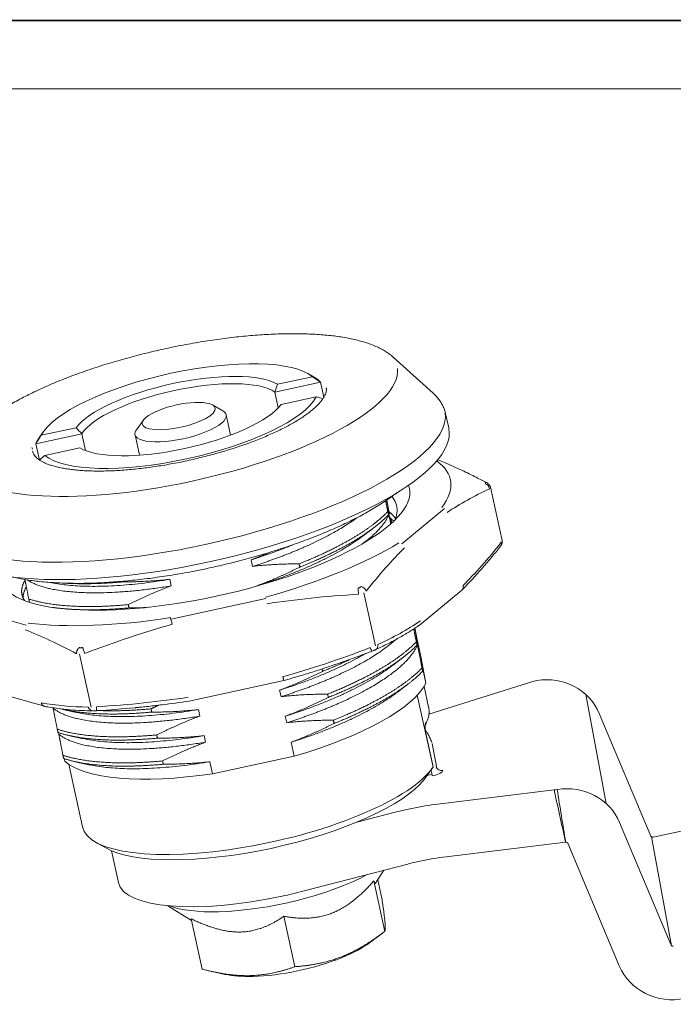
# Model space of a CAD drawing. Header units: inches. Extents: x 105682 to 105899, y 142363 to 142517.
# Tile 6 of 7: x 105804 to 105839, y 142464 to 142517. Entities that reach past the tile are written whole.
import ezdxf

# ---------------------------------------------------------------- set-up
doc = ezdxf.new("R2010")
doc.units = ezdxf.units.IN
doc.layers.add('1', color=7, linetype='Continuous', true_color=0xffffff)
doc.layers.add('实线层', color=7, linetype='Continuous', lineweight=25)

msp = doc.modelspace()

# ---------------------------------------------------------------- linework, layer by layer
at = {"color": 7, "linetype": 'Continuous', "lineweight": 13}
msp.add_lwpolyline([(105682.284, 142516.476, 0.095, 0.095, 0), (105899.396, 142516.476, 0.095, 0.095, 0)], format="xyseb", dxfattribs=at)
at = {"layer": '1', "color": 7, "linetype": 'Continuous', "lineweight": 18}
for p, q in [((105826.503, 142496.521), (105824.358, 142498.454)), ((105818.159, 142496.995), (105820.037, 142497.401)), ((105820.124, 142497.381), (105819.792, 142497.57)), ((105820.479, 142497.11), (105818.02, 142496.579)), ((105820.654, 142496.312), (105820.479, 142497.11)), ((105818.206, 142495.73), (105818.02, 142496.579)), ((105820.238, 142496.323), (105818.36, 142495.917)), ((105815.234, 142495.571), (105814.68, 142495.888)), ((105810.977, 142495.077), (105810.606, 142494.558)), ((105815.653, 142494.27), (105815.414, 142495.362)), ((105827.341, 142494.659), (105827.174, 142495.42)), ((105805.502, 142494.262), (105807.381, 142494.667)), ((105807.676, 142494.345), (105805.217, 142493.814)), ((105805.63, 142494.469), (105805.407, 142494.157)), ((105807.872, 142493.447), (105807.676, 142494.345)), ((105810.53, 142494.292), (105810.769, 142493.201)), ((105805.408, 142492.939), (105805.217, 142493.814)), ((105807.581, 142493.589), (105805.703, 142493.184)), ((105830.21, 142488.621), (105829.582, 142491.487)), ((105824.063, 142490.359), (105824.139, 142490.01)), ((105824.174, 142490.053), (105824.098, 142490.401)), ((105830.207, 142488.63), (105830.205, 142488.638)), ((105816.827, 142487.243), (105816.751, 142487.591)), ((105812.396, 142486.549), (105812.472, 142486.2)), ((105817.059, 142486.185), (105817.057, 142486.196)), ((105825.753, 142484.083), (105828.038, 142485.976)), ((105825.866, 142482.328), (105825.626, 142483.423)), ((105825.591, 142483.38), (105825.668, 142483.031)), ((105826.116, 142480.987), (105825.866, 142482.328)), ((105825.897, 142481.985), (105826.116, 142480.987)), ((105813.426, 142480.03), (105818.506, 142481.127)), ((105826.266, 142479.699), (105826.022, 142480.814)), ((105831.908, 142481.092), (105826.282, 142479.334)), ((105802.876, 142480.547), (105805.673, 142479.746)), ((105818.356, 142480.264), (105818.279, 142480.613)), ((105806.14, 142479.647), (105806.135, 142479.672)), ((105813.924, 142479.571), (105814.001, 142479.222)), ((105818.662, 142478.868), (105818.585, 142479.217)), ((105838.18, 142472.79), (105835.413, 142479.36)), ((105806.446, 142478.252), (105806.427, 142478.34)), ((105814.23, 142478.175), (105814.306, 142477.826)), ((105826.509, 142476.502), (105826.099, 142478.373)), ((105819.054, 142477.075), (105818.891, 142477.822)), ((105806.763, 142476.807), (105806.732, 142476.945)), ((105806.974, 142476.642), (105807.707, 142473.294)), ((105814.536, 142476.779), (105814.678, 142476.13)), ((105814.678, 142476.13), (105819.054, 142477.075)), ((105826.217, 142476.091), (105826.459, 142476.43)), ((105826.594, 142474.483), (105832.992, 142475.267)), ((105848.151, 142474.863), (105838.293, 142472.734)), ((105822.418, 142473.541), (105824.538, 142474.09)), ((105839.266, 142466.95), (105836.5, 142473.521)), ((105808.41, 142472.477), (105808.964, 142472.16)), ((105827.206, 142471.692), (105833.604, 142472.476)), ((105836.485, 142465.842), (105833.718, 142472.412)), ((105809.268, 142472.011), (105809.641, 142470.305)), ((105819.522, 142469.84), (105825.149, 142471.299)), ((105823.415, 142470.268), (105823.872, 142470.968)), ((105823.914, 142467.693), (105823.323, 142470.391)), ((105823.54, 142470.459), (105823.759, 142469.457)), ((105812.295, 142469.065), (105813.558, 142468.272)), ((105813.536, 142468.37), (105814.127, 142465.672)), ((105819.098, 142465.8), (105818.507, 142468.499)), ((105823.104, 142467.083), (105823.793, 142467.601)), ((105814.717, 142465.528), (105815.364, 142465.388))]:
    msp.add_line(p, q, dxfattribs=at)
at = {"layer": '1', "color": 7, "linetype": 'Continuous', "lineweight": 13}
for p, q in [((105827.111, 142490.337), (105824.826, 142488.443)), ((105823.411, 142482.985), (105822.788, 142485.83)), ((105812.464, 142484.421), (105817.535, 142485.516)), ((105804.69, 142484.094), (105801.904, 142484.892)), ((105807.551, 142482.54), (105808.175, 142479.695)), ((105825.658, 142480.343), (105826.502, 142476.492)), ((105834.685, 142480.382), (105835.772, 142474.542)), ((105826.708, 142476.438), (105826.463, 142477.755)), ((105826.443, 142476.104), (105826.185, 142476.048)), ((105838.203, 142472.757), (105839.29, 142466.917))]:
    msp.add_line(p, q, dxfattribs=at)
at = {"layer": '1', "color": 7, "linetype": 'Continuous', "lineweight": 18}
for centre, start, end in [((105827.847, 142486.207), 309.6438, 314.7007), ((105825.562, 142484.314), 304.0493, 309.6408), ((105813.363, 142480.323), 278.7702, 282.186)]:
    msp.add_arc(centre, 0.3, start, end, dxfattribs=at)
for centre, major_axis, ratio, start_param, end_param in [((105812.87, 142495.292), (-7.473, -1.637), 0.304487, 3.36948, 6.03603), ((105812.904, 142495.137), (11.896, 2.606), 0.304487, 0.214794, 0.219359), ((105812.87, 142495.292), (5.666, 1.241), 0.304487, 0.305922, 2.816403), ((105812.931, 142495.013), (-5.373, -1.177), 0.304487, 3.408185, 5.997325), ((105812.931, 142495.013), (7.766, 1.701), 0.304487, 0.180183, 0.325402), ((105812.87, 142495.292), (-7.473, -1.637), 0.304487, 0.227887, 2.894438), ((105812.87, 142495.292), (-1.954, -0.428), 0.304487, 3.131959, 6.273552), ((105812.87, 142495.292), (5.666, 1.241), 0.304487, 3.447515, 5.957996), ((105812.87, 142495.292), (-1.954, -0.428), 0.304487, 6.273552, 9.415144), ((105812.972, 142494.827), (2.442, 0.535), 0.304487, 6.273552, 6.608573), ((105812.972, 142494.827), (2.442, 0.535), 0.304487, 3.131959, 6.273552), ((105813.665, 142491.663), (13.676, 2.995), 0.304487, 3.141629, 6.273552), ((105812.972, 142494.827), (2.442, 0.535), 0.304487, 2.81618, 3.131959), ((105813.665, 142491.663), (13.676, 2.995), 0.304487, 6.273552, 6.283222), ((105812.931, 142495.013), (7.766, 1.701), 0.304487, 2.816214, 2.942142), ((105812.911, 142495.106), (-7.864, -1.722), 0.304487, 6.273552, 6.281896), ((105814.246, 142489.011), (10.989, 2.407), 0.304487, 4.702755, 6.333389), ((105829.258, 142491.443), (-0.141, -0.265), 0.770676, 3.149982, 3.614922), ((105829.269, 142491.384), (0.124, -0.273), 0.858181, 1.232103, 2.530931), ((105814.246, 142489.011), (10.989, 2.407), 0.304487, 3.091413, 4.702755), ((105822.493, 142485.839), (0.018, -0.299), 0.039223, 1.263669, 2.562496), ((105822.657, 142485.906), (-0.235, 0.186), 0.761616, 3.985376, 5.284203), ((105827.847, 142486.207), (-0.211, 0.213), 0.799621, 3.130054, 4.079218), ((105812.507, 142484.231), (0.081, -0.289), 0.028206, 3.757962, 5.020506), ((105807.821, 142482.671), (-0.107, 0.28), 0.057343, 0.576318, 1.875145), ((105823.12, 142482.979), (0.107, -0.28), 0.057343, 5.016738, 6.315566), ((105823.284, 142483.045), (-0.124, 0.273), 0.858181, 3.074868, 4.373696), ((105832.539, 142478.215), (-3.048, -0.567), 0.952472, 3.346253, 4.690073), ((105816.314, 142479.567), (-9.915, -2.172), 0.304487, 1.783569, 2.909552), ((105808.273, 142479.804), (-0.003, -0.3), 0.867242, 5.058932, 6.35776), ((105808.448, 142479.81), (-0.018, 0.299), 0.039223, 3.106434, 4.405261), ((105816.742, 142477.613), (-9.524, -2.086), 0.304487, 3.131959, 3.141596), ((105825.911, 142478.846), (-0.175, 0.098), 0.919599, 3.150394, 3.825591), ((105825.904, 142478.33), (-0.195, -0.043), 0.304487, 2.834393, 3.198607), ((105816.314, 142479.567), (-9.915, -2.172), 0.304487, 0.212773, 1.338756), ((105817.231, 142475.38), (-9.524, -2.086), 0.304487, 0.000009, 2.834393), ((105817.333, 142474.915), (9.036, 1.979), 0.304487, 3.467002, 5.931803), ((105833.625, 142472.375), (3.048, 0.567), 0.952472, 0.20466, 1.54848), ((105825.466, 142472.747), (4.884, 1.07), 0.304487, 1.271529, 1.561163), ((105825.466, 142472.747), (4.884, 1.07), 0.304487, 1.561163, 1.694937), ((105833.625, 142472.375), (0.0983, 0.0183), 0.952472, 0.20466, 1.54848), ((105838.272, 142472.827), (0.0983, 0.0183), 0.952472, 3.346253, 4.742516), ((105826.077, 142469.955), (4.884, 1.07), 0.304487, 1.561163, 1.694937), ((105826.077, 142469.955), (4.884, 1.07), 0.304487, 1.271529, 1.561163), ((105817.945, 142472.124), (-8.303, -1.819), 0.304487, 6.283173, 7.844348), ((105818.148, 142471.193), (-6.545, -1.433), 0.304487, 1.008028, 2.32951), ((105817.945, 142472.124), (-8.303, -1.819), 0.304487, 1.561163, 1.694937), ((105818.148, 142471.193), (-6.545, -1.433), 0.304487, 0.432577, 1.008028), ((105819.063, 142467.019), (-4.647, -1.018), 0.304487, 2.078825, 2.554849), ((105839.359, 142466.987), (-0.0983, -0.0183), 0.952472, 0.20466, 1.600924), ((105819.063, 142467.019), (-4.647, -1.018), 0.304487, 1.008028, 2.078825), ((105839.359, 142466.987), (-3.048, -0.567), 0.952472, 0.20466, 1.600924), ((105819.063, 142467.019), (-4.647, -1.018), 0.304487, 0.586751, 1.008028)]:
    msp.add_ellipse(centre, major_axis=major_axis, ratio=ratio, start_param=start_param, end_param=end_param, dxfattribs=at)
at = {"layer": '1', "color": 7, "linetype": 'Continuous', "lineweight": 13}
for centre, major_axis, start_param, end_param in [((105812.85, 142495.385), (-11.722, -2.567), 0.014533, 3.108646), ((105812.85, 142495.385), (-11.722, -2.567), 0.014533, 3.108646), ((105813.461, 142492.594), (-13.676, -2.995), 0.019756, 3.11049), ((105812.85, 142495.385), (-7.864, -1.722), 0.021797, 0.058312), ((105814.246, 142489.011), (13.187, 2.888), 5.943291, 6.558727), ((105814.246, 142489.011), (13.187, 2.888), 4.896695, 5.555405), ((105814.246, 142489.011), (13.187, 2.888), 3.850116, 4.508828), ((105819.065, 142467.006), (4.625, 1.013), 5.700072, 5.706184)]:
    msp.add_ellipse(centre, major_axis=major_axis, ratio=0.304487, start_param=start_param, end_param=end_param, dxfattribs=at)
at = {"layer": '1', "color": 7, "linetype": 'Continuous', "lineweight": 18}
for points, degree, knots in [([(105824.336, 142498.47), (105824.305, 142498.499), (105824.213, 142498.58), (105824.041, 142498.703), (105823.819, 142498.84), (105823.573, 142498.967), (105823.304, 142499.084), (105823.015, 142499.191), (105822.706, 142499.288), (105822.38, 142499.374), (105822.036, 142499.449), (105821.677, 142499.515), (105821.302, 142499.571), (105820.912, 142499.617), (105820.508, 142499.653), (105820.09, 142499.68), (105819.66, 142499.698), (105819.217, 142499.707), (105818.762, 142499.706), (105818.297, 142499.697), (105817.821, 142499.678), (105817.337, 142499.65), (105816.844, 142499.614), (105816.344, 142499.569), (105815.838, 142499.516), (105815.326, 142499.453), (105814.809, 142499.383), (105814.289, 142499.304), (105813.766, 142499.218), (105813.242, 142499.123), (105812.717, 142499.021), (105812.192, 142498.912), (105811.669, 142498.795), (105811.148, 142498.671), (105810.63, 142498.541), (105810.117, 142498.403), (105809.61, 142498.26), (105809.108, 142498.11), (105808.614, 142497.955), (105808.128, 142497.795), (105807.651, 142497.629), (105807.185, 142497.458), (105806.729, 142497.282), (105806.285, 142497.103), (105805.853, 142496.919), (105805.435, 142496.731), (105805.031, 142496.54), (105804.642, 142496.346), (105804.268, 142496.149), (105803.91, 142495.949), (105803.569, 142495.746), (105803.246, 142495.541), (105802.94, 142495.334), (105802.653, 142495.124), (105802.385, 142494.912), (105802.136, 142494.697), (105801.907, 142494.479), (105801.699, 142494.259), (105801.514, 142494.036), (105801.352, 142493.81), (105801.22, 142493.593), (105801.151, 142493.449), (105801.122, 142493.383)], 3, [0, 0, 0, 0, 0.008649, 0.024729, 0.041319, 0.058299, 0.075522, 0.092853, 0.110188, 0.12747, 0.14468, 0.161813, 0.178872, 0.195865, 0.212797, 0.229677, 0.246512, 0.263307, 0.280068, 0.2968, 0.313508, 0.330193, 0.34686, 0.363511, 0.380149, 0.396776, 0.413393, 0.430003, 0.446606, 0.463205, 0.4798, 0.496394, 0.512986, 0.529579, 0.546173, 0.56277, 0.57937, 0.595976, 0.612588, 0.629208, 0.645839, 0.66248, 0.679136, 0.695808, 0.712499, 0.729211, 0.745949, 0.762717, 0.779519, 0.79636, 0.813247, 0.830187, 0.847188, 0.864257, 0.881403, 0.898632, 0.915944, 0.933331, 0.950762, 0.968145, 0.985356, 1, 1, 1, 1]), ([(105820.777, 142496.814), (105820.78, 142496.799), (105820.786, 142496.754), (105820.787, 142496.678), (105820.77, 142496.577), (105820.735, 142496.469), (105820.68, 142496.351), (105820.603, 142496.223), (105820.504, 142496.09), (105820.385, 142495.951), (105820.243, 142495.808), (105820.08, 142495.661), (105819.896, 142495.511), (105819.69, 142495.358), (105819.464, 142495.204), (105819.217, 142495.048), (105818.951, 142494.893), (105818.667, 142494.737), (105818.365, 142494.583), (105818.047, 142494.43), (105817.712, 142494.28), (105817.364, 142494.132), (105817.001, 142493.987), (105816.626, 142493.846), (105816.24, 142493.709), (105815.844, 142493.576), (105815.439, 142493.449), (105815.026, 142493.327), (105814.606, 142493.21), (105814.181, 142493.1), (105813.753, 142492.996), (105813.322, 142492.899), (105812.889, 142492.809), (105812.456, 142492.727), (105812.025, 142492.652), (105811.596, 142492.585), (105811.171, 142492.526), (105810.751, 142492.475), (105810.338, 142492.432), (105809.932, 142492.398), (105809.535, 142492.372), (105809.148, 142492.355), (105808.772, 142492.346), (105808.409, 142492.346), (105808.06, 142492.355), (105807.725, 142492.372), (105807.406, 142492.397), (105807.104, 142492.43), (105806.821, 142492.471), (105806.556, 142492.519), (105806.31, 142492.575), (105806.086, 142492.637), (105805.883, 142492.705), (105805.702, 142492.778), (105805.544, 142492.856), (105805.409, 142492.936), (105805.296, 142493.019), (105805.205, 142493.102), (105805.135, 142493.186), (105805.084, 142493.271), (105805.058, 142493.337), (105805.049, 142493.376), (105805.047, 142493.386)], 3, [0, 0, 0, 0, 0.008869, 0.027306, 0.0443, 0.060508, 0.077682, 0.094393, 0.110916, 0.127401, 0.143902, 0.160462, 0.177096, 0.193806, 0.210589, 0.227436, 0.244339, 0.261292, 0.278286, 0.295315, 0.312374, 0.329459, 0.346565, 0.363688, 0.380827, 0.397978, 0.415138, 0.432308, 0.449483, 0.466664, 0.483848, 0.501034, 0.51822, 0.535407, 0.55259, 0.569771, 0.586946, 0.604115, 0.621276, 0.638427, 0.655565, 0.672689, 0.689796, 0.706882, 0.723944, 0.740977, 0.757977, 0.774936, 0.791848, 0.808705, 0.8255, 0.842223, 0.858867, 0.875431, 0.891921, 0.908362, 0.9248, 0.941321, 0.958108, 0.975491, 0.994019, 1, 1, 1, 1]), ([(105827.173, 142495.42), (105827.168, 142495.445), (105827.147, 142495.538), (105827.095, 142495.695), (105827.008, 142495.888), (105826.899, 142496.073), (105826.767, 142496.25), (105826.627, 142496.407), (105826.525, 142496.501), (105826.478, 142496.541)], 3, [0, 0, 0, 0, 0.057624, 0.216082, 0.374856, 0.535466, 0.699407, 0.867901, 1, 1, 1, 1]), ([(105829.397, 142491.709), (105829.306, 142491.758), (105829.109, 142491.861), (105828.792, 142492.024), (105828.432, 142492.204), (105828.03, 142492.396), (105827.587, 142492.599), (105827.152, 142492.787), (105826.866, 142492.903), (105826.74, 142492.953)], 3, [0, 0, 0, 0, 0.102291, 0.220751, 0.355388, 0.506212, 0.673232, 0.85646, 1, 1, 1, 1]), ([(105829.29, 142491.729), (105829.298, 142491.724), (105829.311, 142491.716), (105829.322, 142491.703), (105829.325, 142491.691), (105829.32, 142491.679), (105829.309, 142491.672), (105829.301, 142491.668)], 3, [0, 0, 0, 0, 0.204357, 0.387549, 0.571202, 0.773402, 1, 1, 1, 1]), ([(105829.587, 142491.459), (105829.582, 142491.488), (105829.566, 142491.542), (105829.521, 142491.612), (105829.463, 142491.669), (105829.418, 142491.698), (105829.394, 142491.711)], 3, [0, 0, 0, 0, 0.264883, 0.522307, 0.768543, 1, 1, 1, 1]), ([(105803.962, 142486.671), (105804.055, 142486.65), (105804.272, 142486.603), (105804.624, 142486.538), (105805.019, 142486.478), (105805.428, 142486.429), (105805.85, 142486.39), (105806.285, 142486.362), (105806.731, 142486.342), (105807.19, 142486.333), (105807.659, 142486.332), (105808.138, 142486.341), (105808.627, 142486.359), (105809.124, 142486.387), (105809.63, 142486.423), (105810.142, 142486.468), (105810.661, 142486.521), (105811.185, 142486.583), (105811.713, 142486.654), (105812.245, 142486.733), (105812.78, 142486.82), (105813.316, 142486.914), (105813.853, 142487.017), (105814.39, 142487.127), (105814.926, 142487.245), (105815.46, 142487.369), (105815.99, 142487.501), (105816.517, 142487.639), (105817.038, 142487.784), (105817.554, 142487.935), (105818.062, 142488.092), (105818.564, 142488.254), (105819.056, 142488.422), (105819.539, 142488.596), (105820.012, 142488.774), (105820.474, 142488.957), (105820.924, 142489.145), (105821.361, 142489.336), (105821.785, 142489.532), (105822.196, 142489.732), (105822.591, 142489.935), (105822.972, 142490.142), (105823.336, 142490.352), (105823.685, 142490.566), (105824.016, 142490.783), (105824.307, 142490.987), (105824.483, 142491.12), (105824.558, 142491.178)], 3, [0, 0, 0, 0, 0.018062, 0.041345, 0.064476, 0.087464, 0.110324, 0.133072, 0.155722, 0.178287, 0.200778, 0.223207, 0.245581, 0.267908, 0.290196, 0.312449, 0.334673, 0.356872, 0.379051, 0.401213, 0.423362, 0.445499, 0.467629, 0.489754, 0.511877, 0.534, 0.556125, 0.578254, 0.600391, 0.622537, 0.644697, 0.666872, 0.689067, 0.711286, 0.733532, 0.75581, 0.778126, 0.800486, 0.822896, 0.845366, 0.867904, 0.890521, 0.91323, 0.936044, 0.95898, 0.982054, 1, 1, 1, 1]), ([(105824.291, 142490.976), (105824.385, 142490.865), (105824.614, 142490.489), (105824.599, 142490.056), (105824.475, 142489.742)], 3, [0, 0, 0, 0, 0.311088, 1, 1, 1, 1]), ([(105816.827, 142487.243), (105816.901, 142487.266), (105817.047, 142487.312), (105817.265, 142487.383), (105817.482, 142487.456), (105817.696, 142487.53), (105817.909, 142487.605), (105818.119, 142487.681), (105818.327, 142487.758), (105818.533, 142487.836), (105818.737, 142487.915), (105818.938, 142487.996), (105819.137, 142488.077), (105819.332, 142488.159), (105819.525, 142488.242), (105819.981, 142488.444), (105820.66, 142488.769), (105821.46, 142489.207), (105822.03, 142489.568), (105822.323, 142489.776), (105822.419, 142489.847)], 3, [0, 0, 0, 0, 0.032143, 0.064286, 0.096429, 0.128572, 0.160715, 0.192858, 0.225001, 0.257144, 0.289287, 0.32143, 0.353573, 0.385716, 0.417859, 0.450002, 0.616933, 0.780255, 0.92472, 1, 1, 1, 1]), ([(105822.761, 142488.478), (105822.888, 142488.574), (105823.076, 142488.724), (105823.304, 142488.925), (105823.47, 142489.084), (105823.621, 142489.242), (105823.757, 142489.399), (105823.877, 142489.555), (105823.981, 142489.708), (105824.07, 142489.861), (105824.116, 142489.96), (105824.139, 142490.01)], 3, [0, 0, 0, 0, 0.183475, 0.28554, 0.387606, 0.489671, 0.591737, 0.693802, 0.795868, 0.897934, 1, 1, 1, 1]), ([(105817.057, 142486.196), (105817.28, 142486.266), (105817.502, 142486.338), (105817.941, 142486.488), (105818.158, 142486.564), (105818.585, 142486.721), (105818.795, 142486.801), (105819.208, 142486.965), (105819.41, 142487.048), (105819.804, 142487.217), (105819.997, 142487.302), (105820.37, 142487.475), (105820.552, 142487.562), (105820.903, 142487.738), (105821.072, 142487.826), (105821.398, 142488.003), (105821.555, 142488.091), (105821.854, 142488.268), (105821.999, 142488.357), (105822.278, 142488.538), (105822.412, 142488.629), (105822.593, 142488.76), (105822.646, 142488.799), (105822.698, 142488.838)], 3, [0, 0, 0, 0, 0.095935, 0.095935, 0.19187, 0.19187, 0.287804, 0.287804, 0.383739, 0.383739, 0.479674, 0.479674, 0.575609, 0.575609, 0.671543, 0.671543, 0.767478, 0.767478, 0.863413, 0.863413, 0.959348, 0.959348, 1, 1, 1, 1]), ([(105816.751, 142487.591), (105816.975, 142487.662), (105817.196, 142487.734), (105817.635, 142487.883), (105817.852, 142487.96), (105818.279, 142488.117), (105818.49, 142488.197), (105818.795, 142488.318), (105818.893, 142488.358), (105818.991, 142488.398)], 3, [0, 0, 0, 0, 0.287233, 0.287233, 0.574465, 0.574465, 0.861698, 0.861698, 1, 1, 1, 1]), ([(105828.056, 142485.992), (105828.247, 142486.182), (105828.621, 142486.566), (105829.157, 142487.16), (105829.657, 142487.748), (105829.976, 142488.141), (105830.129, 142488.334)], 3, [0, 0, 0, 0, 0.269205, 0.528608, 0.7722, 1, 1, 1, 1]), ([(105828.109, 142486.217), (105828.109, 142486.217), (105828.109, 142486.217), (105828.767, 142486.868), (105829.45, 142487.64), (105830.158, 142488.533)], 3, [0, 0, 0, 0, 0, 0, 1, 1, 1, 1]), ([(105830.127, 142488.333), (105830.151, 142488.362), (105830.185, 142488.416), (105830.213, 142488.505), (105830.216, 142488.56), (105830.213, 142488.59)], 3, [0, 0, 0, 0, 0.381884, 0.659512, 1, 1, 1, 1]), ([(105804.76, 142486.515), (105804.78, 142486.501), (105804.826, 142486.472), (105804.901, 142486.427), (105804.987, 142486.382), (105805.077, 142486.338), (105805.172, 142486.296), (105805.271, 142486.255), (105805.376, 142486.216), (105805.485, 142486.179), (105805.599, 142486.144), (105805.717, 142486.11), (105805.841, 142486.078), (105806.146, 142486.006), (105806.677, 142485.915), (105807.474, 142485.842), (105808.39, 142485.815), (105809.172, 142485.835), (105809.804, 142485.875), (105810.169, 142485.903), (105810.54, 142485.938), (105810.917, 142485.978), (105811.299, 142486.024), (105811.686, 142486.077), (105812.077, 142486.135), (105812.34, 142486.178), (105812.472, 142486.2)], 3, [0, 0, 0, 0, 0.017763, 0.039328, 0.060892, 0.082457, 0.104022, 0.125587, 0.147152, 0.168717, 0.190282, 0.211847, 0.233412, 0.254977, 0.366971, 0.476544, 0.573466, 0.698106, 0.735843, 0.773579, 0.811316, 0.849053, 0.886789, 0.924526, 0.962263, 1, 1, 1, 1]), ([(105805.936, 142486.388), (105805.977, 142486.379), (105806.02, 142486.37), (105806.2, 142486.334), (105806.343, 142486.31), (105806.64, 142486.268), (105806.795, 142486.249), (105807.113, 142486.218), (105807.277, 142486.206), (105807.613, 142486.187), (105807.787, 142486.18), (105808.147, 142486.172), (105808.333, 142486.171), (105808.716, 142486.176), (105808.912, 142486.181), (105809.315, 142486.198), (105809.521, 142486.21), (105809.942, 142486.24), (105810.156, 142486.258), (105810.591, 142486.3), (105810.812, 142486.324), (105811.258, 142486.378), (105811.483, 142486.408), (105811.938, 142486.474), (105812.166, 142486.51), (105812.396, 142486.549)], 3, [0, 0, 0, 0, 0.027624, 0.027624, 0.116022, 0.116022, 0.20442, 0.20442, 0.292818, 0.292818, 0.381215, 0.381215, 0.469613, 0.469613, 0.558011, 0.558011, 0.646409, 0.646409, 0.734807, 0.734807, 0.823204, 0.823204, 0.911602, 0.911602, 1, 1, 1, 1]), ([(105822.649, 142486.157), (105822.643, 142486.15), (105822.63, 142486.137), (105822.603, 142486.12), (105822.57, 142486.106), (105822.531, 142486.095), (105822.501, 142486.092), (105822.485, 142486.091)], 3, [0, 0, 0, 0, 0.204357, 0.387549, 0.571202, 0.773402, 1, 1, 1, 1]), ([(105812.524, 142484.142), (105812.524, 142484.142), (105812.524, 142484.142), (105811.04, 142483.727), (105809.478, 142483.207), (105807.838, 142482.581)], 3, [0, 0, 0, 0, 0, 0, 1, 1, 1, 1]), ([(105823.434, 142482.786), (105823.648, 142482.884), (105824.063, 142483.083), (105824.662, 142483.402), (105825.217, 142483.729), (105825.57, 142483.958), (105825.738, 142484.072)], 3, [0, 0, 0, 0, 0.274961, 0.534299, 0.777991, 1, 1, 1, 1]), ([(105807.723, 142482.903), (105807.709, 142482.898), (105807.683, 142482.889), (105807.646, 142482.882), (105807.61, 142482.881), (105807.576, 142482.884), (105807.556, 142482.891), (105807.547, 142482.896)], 3, [0, 0, 0, 0, 0.204357, 0.387549, 0.571201, 0.773402, 1, 1, 1, 1]), ([(105818.356, 142480.264), (105818.429, 142480.287), (105818.576, 142480.334), (105818.794, 142480.405), (105819.01, 142480.477), (105819.224, 142480.551), (105819.437, 142480.626), (105819.647, 142480.702), (105819.856, 142480.779), (105820.062, 142480.858), (105820.265, 142480.937), (105820.466, 142481.017), (105820.665, 142481.099), (105820.861, 142481.181), (105821.054, 142481.264), (105821.509, 142481.465), (105822.189, 142481.79), (105822.989, 142482.229), (105823.723, 142482.693), (105824.193, 142483.05), (105824.442, 142483.268), (105824.489, 142483.31)], 3, [0, 0, 0, 0, 0.027827, 0.055654, 0.083481, 0.111308, 0.139135, 0.166962, 0.19479, 0.222617, 0.250444, 0.278271, 0.306098, 0.333925, 0.361752, 0.38958, 0.534096, 0.675489, 0.800556, 0.96139, 1, 1, 1, 1]), ([(105818.662, 142478.868), (105818.735, 142478.892), (105818.881, 142478.938), (105819.099, 142479.009), (105819.316, 142479.082), (105819.53, 142479.155), (105819.743, 142479.23), (105819.953, 142479.306), (105820.161, 142479.384), (105820.367, 142479.462), (105820.571, 142479.541), (105820.772, 142479.622), (105820.971, 142479.703), (105821.166, 142479.785), (105821.359, 142479.868), (105821.815, 142480.07), (105822.494, 142480.395), (105823.295, 142480.833), (105824.028, 142481.298), (105824.514, 142481.665), (105824.833, 142481.947), (105824.999, 142482.106), (105825.15, 142482.264), (105825.285, 142482.421), (105825.405, 142482.576), (105825.509, 142482.73), (105825.599, 142482.882), (105825.645, 142482.982), (105825.668, 142483.031)], 3, [0, 0, 0, 0, 0.020598, 0.041196, 0.061794, 0.082392, 0.102991, 0.123589, 0.144187, 0.164785, 0.185383, 0.205981, 0.22658, 0.247178, 0.267776, 0.288374, 0.395348, 0.50001, 0.592587, 0.711639, 0.747684, 0.783729, 0.819774, 0.855819, 0.891864, 0.92791, 0.963955, 1, 1, 1, 1]), ([(105818.279, 142480.613), (105818.503, 142480.683), (105818.725, 142480.756), (105819.164, 142480.905), (105819.381, 142480.981), (105819.808, 142481.138), (105820.018, 142481.219), (105820.43, 142481.382), (105820.632, 142481.465), (105821.027, 142481.634), (105821.219, 142481.72), (105821.593, 142481.892), (105821.775, 142481.98), (105822.126, 142482.155), (105822.295, 142482.243), (105822.605, 142482.412), (105822.748, 142482.492), (105822.884, 142482.572)], 3, [0, 0, 0, 0, 0.12649, 0.12649, 0.25298, 0.25298, 0.379471, 0.379471, 0.505961, 0.505961, 0.632451, 0.632451, 0.758941, 0.758941, 0.885431, 0.885431, 1, 1, 1, 1]), ([(105823.227, 142482.699), (105823.024, 142482.622), (105822.619, 142482.469), (105822.013, 142482.248), (105821.411, 142482.036), (105820.755, 142481.813), (105820.043, 142481.582), (105819.275, 142481.346), (105818.762, 142481.2), (105818.506, 142481.127)], 3, [0, 0, 0, 0, 0.131285, 0.260843, 0.388946, 0.515892, 0.67871, 0.83978, 1, 1, 1, 1]), ([(105823.392, 142482.766), (105823.384, 142482.762), (105823.375, 142482.758), (105823.353, 142482.749), (105823.342, 142482.744), (105823.296, 142482.726), (105823.263, 142482.713), (105823.227, 142482.699)], 3, [0, 0, 0, 0, 0.25, 0.25, 0.5, 0.5, 1, 1, 1, 1]), ([(105818.585, 142479.217), (105818.809, 142479.287), (105819.031, 142479.36), (105819.469, 142479.509), (105819.686, 142479.586), (105820.113, 142479.743), (105820.324, 142479.823), (105820.736, 142479.986), (105820.938, 142480.07), (105821.333, 142480.238), (105821.525, 142480.324), (105821.899, 142480.497), (105822.08, 142480.584), (105822.431, 142480.759), (105822.601, 142480.848), (105822.926, 142481.024), (105823.083, 142481.113), (105823.382, 142481.289), (105823.527, 142481.379), (105823.806, 142481.559), (105823.94, 142481.651), (105824.122, 142481.781), (105824.175, 142481.82), (105824.227, 142481.859)], 3, [0, 0, 0, 0, 0.095935, 0.095935, 0.19187, 0.19187, 0.287804, 0.287804, 0.383739, 0.383739, 0.479674, 0.479674, 0.575609, 0.575609, 0.671543, 0.671543, 0.767478, 0.767478, 0.863413, 0.863413, 0.959348, 0.959348, 1, 1, 1, 1]), ([(105818.451, 142481.329), (105818.455, 142481.314), (105818.463, 142481.285), (105818.475, 142481.246), (105818.485, 142481.211), (105818.493, 142481.183), (105818.499, 142481.16), (105818.504, 142481.145), (105818.506, 142481.134), (105818.507, 142481.128), (105818.506, 142481.128), (105818.506, 142481.127)], 3, [0, 0, 0, 0, 0.127836, 0.255193, 0.380081, 0.500686, 0.6155, 0.723395, 0.823641, 0.915866, 1, 1, 1, 1]), ([(105818.891, 142477.822), (105819.114, 142477.892), (105819.336, 142477.964), (105819.775, 142478.113), (105819.992, 142478.19), (105820.419, 142478.347), (105820.629, 142478.427), (105821.042, 142478.591), (105821.244, 142478.674), (105821.638, 142478.843), (105821.831, 142478.928), (105822.205, 142479.101), (105822.386, 142479.188), (105822.737, 142479.364), (105822.906, 142479.452), (105823.232, 142479.628), (105823.389, 142479.717), (105823.688, 142479.894), (105823.833, 142479.983), (105824.112, 142480.164), (105824.246, 142480.255), (105824.428, 142480.386), (105824.481, 142480.425), (105824.532, 142480.464)], 3, [0, 0, 0, 0, 0.095935, 0.095935, 0.19187, 0.19187, 0.287804, 0.287804, 0.383739, 0.383739, 0.479674, 0.479674, 0.575609, 0.575609, 0.671543, 0.671543, 0.767478, 0.767478, 0.863413, 0.863413, 0.959348, 0.959348, 1, 1, 1, 1]), ([(105805.505, 142479.936), (105805.509, 142479.921), (105805.518, 142479.891), (105805.539, 142479.851), (105805.564, 142479.817), (105805.592, 142479.788), (105805.623, 142479.767), (105805.653, 142479.752), (105805.674, 142479.745), (105805.684, 142479.743), (105805.685, 142479.743)], 3, [0, 0, 0, 0, 0.155349, 0.310021, 0.461594, 0.607866, 0.747013, 0.877677, 0.998981, 1, 1, 1, 1]), ([(105805.685, 142479.743), (105805.92, 142479.7), (105806.379, 142479.628), (105807.04, 142479.557), (105807.658, 142479.518), (105808.052, 142479.507), (105808.242, 142479.506)], 3, [0, 0, 0, 0, 0.268615, 0.528211, 0.772003, 1, 1, 1, 1]), ([(105813.409, 142480.027), (105812.936, 142479.954), (105812.462, 142479.888), (105811.744, 142479.8), (105811.504, 142479.772), (105811.141, 142479.732), (105810.959, 142479.713), (105810.745, 142479.692), (105810.638, 142479.681), (105810.584, 142479.676), (105810.557, 142479.674), (105810.546, 142479.673), (105810.538, 142479.672), (105810.533, 142479.671), (105809.855, 142479.607), (105809.169, 142479.554), (105808.466, 142479.511)], 3, [0, 0, 0, 0, 0.25, 0.25, 0.375, 0.375, 0.4375, 0.46875, 0.484375, 0.492188, 0.496094, 0.498047, 0.498047, 0.5, 0.5, 1, 1, 1, 1]), ([(105806.14, 142479.647), (105806.162, 142479.63), (105806.204, 142479.595), (105806.275, 142479.545), (105806.35, 142479.496), (105806.43, 142479.449), (105806.515, 142479.403), (105806.605, 142479.359), (105806.7, 142479.317), (105806.8, 142479.277), (105806.904, 142479.238), (105807.014, 142479.201), (105807.127, 142479.165), (105807.246, 142479.132), (105807.369, 142479.1), (105807.675, 142479.028), (105808.206, 142478.936), (105809.003, 142478.863), (105809.918, 142478.836), (105810.7, 142478.857), (105811.332, 142478.896), (105811.697, 142478.925), (105812.068, 142478.959), (105812.445, 142479), (105812.828, 142479.046), (105813.215, 142479.098), (105813.606, 142479.156), (105813.869, 142479.2), (105814.001, 142479.222)], 3, [0, 0, 0, 0, 0.020598, 0.041196, 0.061795, 0.082393, 0.102991, 0.123589, 0.144187, 0.164786, 0.185384, 0.205982, 0.22658, 0.247179, 0.267777, 0.288375, 0.395348, 0.50001, 0.592587, 0.711639, 0.747684, 0.783729, 0.819774, 0.855819, 0.891864, 0.92791, 0.963955, 1, 1, 1, 1]), ([(105807.464, 142479.409), (105807.506, 142479.4), (105807.548, 142479.392), (105807.728, 142479.356), (105807.871, 142479.332), (105808.169, 142479.289), (105808.323, 142479.271), (105808.641, 142479.24), (105808.805, 142479.228), (105809.141, 142479.208), (105809.315, 142479.201), (105809.675, 142479.194), (105809.861, 142479.193), (105810.244, 142479.198), (105810.441, 142479.203), (105810.844, 142479.22), (105811.05, 142479.232), (105811.47, 142479.261), (105811.684, 142479.279), (105812.119, 142479.321), (105812.34, 142479.345), (105812.786, 142479.4), (105813.012, 142479.43), (105813.466, 142479.496), (105813.695, 142479.532), (105813.924, 142479.571)], 3, [0, 0, 0, 0, 0.027624, 0.027624, 0.116022, 0.116022, 0.20442, 0.20442, 0.292818, 0.292818, 0.381215, 0.381215, 0.469613, 0.469613, 0.558011, 0.558011, 0.646409, 0.646409, 0.734807, 0.734807, 0.823204, 0.823204, 0.911602, 0.911602, 1, 1, 1, 1]), ([(105808.466, 142479.511), (105808.448, 142479.51), (105808.432, 142479.509), (105808.4, 142479.508), (105808.386, 142479.507), (105808.335, 142479.505), (105808.309, 142479.504), (105808.29, 142479.504)], 3, [0, 0, 0, 0, 0.25, 0.25, 0.5, 0.5, 1, 1, 1, 1]), ([(105826.085, 142478.748), (105826.103, 142478.78), (105826.151, 142478.872), (105826.216, 142479.023), (105826.267, 142479.201), (105826.293, 142479.374), (105826.293, 142479.53), (105826.281, 142479.625), (105826.273, 142479.666)], 3, [0, 0, 0, 0, 0.103253, 0.29853, 0.491158, 0.679574, 0.863494, 1, 1, 1, 1]), ([(105826.098, 142478.376), (105826.093, 142478.401), (105826.084, 142478.451), (105826.076, 142478.527), (105826.072, 142478.593), (105826.072, 142478.649), (105826.075, 142478.692), (105826.08, 142478.731), (105826.084, 142478.745), (105826.086, 142478.749)], 3, [0, 0, 0, 0, 0.155203, 0.302428, 0.440988, 0.570946, 0.692603, 0.804966, 1, 1, 1, 1]), ([(105806.446, 142478.252), (105806.467, 142478.234), (105806.51, 142478.199), (105806.58, 142478.149), (105806.655, 142478.1), (105806.736, 142478.053), (105806.821, 142478.008), (105806.911, 142477.964), (105807.006, 142477.922), (105807.105, 142477.881), (105807.21, 142477.842), (105807.319, 142477.805), (105807.433, 142477.769), (105807.552, 142477.736), (105807.675, 142477.704), (105807.98, 142477.632), (105808.511, 142477.54), (105809.308, 142477.468), (105810.224, 142477.44), (105811.006, 142477.461), (105811.638, 142477.501), (105812.003, 142477.529), (105812.374, 142477.563), (105812.751, 142477.604), (105813.133, 142477.65), (105813.52, 142477.703), (105813.911, 142477.761), (105814.175, 142477.804), (105814.306, 142477.826)], 3, [0, 0, 0, 0, 0.020598, 0.041196, 0.061795, 0.082393, 0.102991, 0.123589, 0.144187, 0.164786, 0.185384, 0.205982, 0.22658, 0.247179, 0.267777, 0.288375, 0.395348, 0.50001, 0.592587, 0.711639, 0.747684, 0.783729, 0.819774, 0.855819, 0.891864, 0.92791, 0.963955, 1, 1, 1, 1]), ([(105807.77, 142478.014), (105807.812, 142478.005), (105807.854, 142477.996), (105808.034, 142477.96), (105808.177, 142477.936), (105808.474, 142477.894), (105808.629, 142477.875), (105808.947, 142477.844), (105809.111, 142477.832), (105809.447, 142477.812), (105809.621, 142477.806), (105809.981, 142477.798), (105810.167, 142477.797), (105810.55, 142477.802), (105810.746, 142477.807), (105811.149, 142477.824), (105811.355, 142477.836), (105811.776, 142477.865), (105811.99, 142477.883), (105812.425, 142477.925), (105812.646, 142477.95), (105813.092, 142478.004), (105813.318, 142478.034), (105813.772, 142478.1), (105814, 142478.136), (105814.23, 142478.175)], 3, [0, 0, 0, 0, 0.027624, 0.027624, 0.116022, 0.116022, 0.20442, 0.20442, 0.292818, 0.292818, 0.381215, 0.381215, 0.469613, 0.469613, 0.558011, 0.558011, 0.646409, 0.646409, 0.734807, 0.734807, 0.823204, 0.823204, 0.911602, 0.911602, 1, 1, 1, 1]), ([(105826.433, 142477.809), (105826.419, 142477.851), (105826.378, 142477.966), (105826.295, 142478.149), (105826.19, 142478.328), (105826.115, 142478.435), (105826.084, 142478.476)], 3, [0, 0, 0, 0, 0.175266, 0.486232, 0.797314, 1, 1, 1, 1]), ([(105808.076, 142476.618), (105808.117, 142476.609), (105808.159, 142476.6), (105808.339, 142476.565), (105808.483, 142476.54), (105808.78, 142476.498), (105808.934, 142476.48), (105809.253, 142476.449), (105809.417, 142476.436), (105809.752, 142476.417), (105809.927, 142476.41), (105810.287, 142476.402), (105810.473, 142476.402), (105810.855, 142476.406), (105811.052, 142476.411), (105811.455, 142476.429), (105811.661, 142476.44), (105812.081, 142476.47), (105812.296, 142476.488), (105812.731, 142476.53), (105812.951, 142476.554), (105813.398, 142476.608), (105813.623, 142476.638), (105814.077, 142476.705), (105814.306, 142476.741), (105814.535, 142476.779)], 3, [0, 0, 0, 0, 0.027624, 0.027624, 0.116022, 0.116022, 0.20442, 0.20442, 0.292818, 0.292818, 0.381215, 0.381215, 0.469613, 0.469613, 0.558011, 0.558011, 0.646409, 0.646409, 0.734807, 0.734807, 0.823204, 0.823204, 0.911602, 0.911602, 1, 1, 1, 1]), ([(105826.462, 142476.014), (105826.459, 142476.026), (105826.456, 142476.045), (105826.445, 142476.095), (105826.439, 142476.125), (105826.425, 142476.194), (105826.417, 142476.231), (105826.403, 142476.293), (105826.398, 142476.316), (105826.393, 142476.339)], 3, [0, 0, 0, 0, 0.277215, 0.277215, 0.554429, 0.554429, 0.831644, 0.831644, 1, 1, 1, 1]), ([(105826.462, 142476.014), (105826.617, 142476.048), (105826.766, 142476.1), (105826.972, 142476.213), (105827.028, 142476.274), (105827.019, 142476.321)], 3, [0, 0, 0, 0, 0.5, 0.5, 1, 1, 1, 1]), ([(105826.509, 142476.504), (105826.509, 142476.503), (105826.509, 142476.502), (105826.505, 142476.496), (105826.502, 142476.492)], 3, [0, 0, 0, 0, 0.189745, 1, 1, 1, 1]), ([(105827.019, 142476.321), (105826.983, 142476.314), (105826.946, 142476.312), (105826.874, 142476.322), (105826.839, 142476.334), (105826.776, 142476.368), (105826.748, 142476.39), (105826.702, 142476.444), (105826.684, 142476.475), (105826.673, 142476.508)], 3, [0, 0, 0, 0, 0.25, 0.25, 0.5, 0.5, 0.75, 0.75, 1, 1, 1, 1]), ([(105823.323, 142470.391), (105822.205, 142469.11), (105821.089, 142468.67), (105819.971, 142468.228), (105818.507, 142468.499)], 2, [0, 0, 0, 0.5, 0.5, 1, 1, 1])]:
    msp.add_open_spline(points, degree=degree, knots=knots, dxfattribs=at)
for points, degree in [([(105820.037, 142497.401), (105820.186, 142497.306), (105820.333, 142497.209), (105820.479, 142497.11)], 3), ([(105818.159, 142496.995), (105818.114, 142496.856), (105818.067, 142496.718), (105818.02, 142496.579)], 3), ([(105820.238, 142496.323), (105820.36, 142496.291), (105820.481, 142496.258), (105820.601, 142496.224)], 3), ([(105807.676, 142494.345), (105807.576, 142494.452), (105807.478, 142494.559), (105807.381, 142494.667)], 3), ([(105805.217, 142493.814), (105805.31, 142493.964), (105805.405, 142494.114), (105805.502, 142494.262)], 3), ([(105807.651, 142493.551), (105807.627, 142493.564), (105807.604, 142493.577), (105807.581, 142493.589)], 3), ([(105805.41, 142492.938), (105805.506, 142493.02), (105805.604, 142493.102), (105805.703, 142493.184)], 3), ([(105829.531, 142491.393), (105828.71, 142491.019), (105827.95, 142490.597), (105827.253, 142490.125)], 3), ([(105823.963, 142490.754), (105824.016, 142490.485), (105824.078, 142490.18)], 2), ([(105824.098, 142490.401), (105824.062, 142490.581), (105824.022, 142490.782)], 2), ([(105824.116, 142490.006), (105824.104, 142490.117), (105824.063, 142490.359)], 2), ([(105824.078, 142490.18), (105824.116, 142490.006)], 1), ([(105824.139, 142490.01), (105824.183, 142489.785), (105824.235, 142489.525)], 2), ([(105824.292, 142489.569), (105824.27, 142489.678), (105824.247, 142489.794)], 2), ([(105822.698, 142488.838), (105822.995, 142489.061), (105823.292, 142489.285)], 2), ([(105824.968, 142488.232), (105824.31, 142487.581), (105823.627, 142486.809), (105822.919, 142485.916)], 3), ([(105830.213, 142488.587), (105830.204, 142488.634)], 1), ([(105816.751, 142487.591), (105817.251, 142487.777), (105817.765, 142487.998)], 2), ([(105819.324, 142487.378), (105818.018, 142487.379), (105816.827, 142487.243)], 2), ([(105817.057, 142486.196), (105818.174, 142486.61), (105819.362, 142487.203)], 2), ([(105819.362, 142487.203), (105819.324, 142487.378)], 1), ([(105804.834, 142485.501), (105804.715, 142486.098), (105804.628, 142486.544)], 2), ([(105809.892, 142486.447), (105809.899, 142486.414)], 1), ([(105809.899, 142486.414), (105811.205, 142486.413), (105812.396, 142486.549)], 2), ([(105812.472, 142486.2), (105811.354, 142485.786), (105810.166, 142485.193)], 2), ([(105822.51, 142485.75), (105820.756, 142485.643), (105819.118, 142485.472), (105817.595, 142485.237)], 3), ([(105804.872, 142485.326), (105804.834, 142485.501)], 1), ([(105810.166, 142485.193), (105810.205, 142485.018)], 1), ([(105810.205, 142485.018), (105810.67, 142485.018), (105811.121, 142485.035)], 2), ([(105823.546, 142483.055), (105824.368, 142483.429), (105825.127, 142483.852), (105825.824, 142484.324)], 3), ([(105807.401, 142482.565), (105806.412, 142483.091), (105805.494, 142483.518), (105804.649, 142483.844)], 3), ([(105825.467, 142483.898), (105825.531, 142483.576), (105825.606, 142483.202)], 2), ([(105825.626, 142483.423), (105825.58, 142483.658), (105825.525, 142483.932)], 2), ([(105818.451, 142481.329), (105819.935, 142481.743), (105821.497, 142482.263), (105823.137, 142482.889)], 3), ([(105825.644, 142483.027), (105825.632, 142483.139), (105825.591, 142483.38)], 2), ([(105825.606, 142483.202), (105825.644, 142483.027)], 1), ([(105825.668, 142483.031), (105825.77, 142482.513), (105825.912, 142481.806)], 2), ([(105823.437, 142482.786), (105823.431, 142482.783), (105823.425, 142482.781), (105823.419, 142482.778)], 3), ([(105824.227, 142481.859), (105824.523, 142482.083), (105824.821, 142482.307)], 2), ([(105825.95, 142481.632), (105825.938, 142481.743), (105825.897, 142481.985)], 2), ([(105818.279, 142480.613), (105819.397, 142481.027), (105820.585, 142481.62)], 2), ([(105820.585, 142481.62), (105820.556, 142481.752)], 1), ([(105825.912, 142481.806), (105825.95, 142481.632)], 1), ([(105824.532, 142480.464), (105824.829, 142480.687), (105825.127, 142480.911)], 2), ([(105831.908, 142481.092), (105831.961, 142481.106), (105832.013, 142481.119), (105832.067, 142481.13)], 3), ([(105820.853, 142480.399), (105819.546, 142480.4), (105818.356, 142480.264)], 2), ([(105820.891, 142480.225), (105820.853, 142480.399)], 1), ([(105805.505, 142479.936), (105806.311, 142479.789), (105807.152, 142479.712), (105808.027, 142479.704)], 3), ([(105808.464, 142479.721), (105810.218, 142479.828), (105811.857, 142479.999), (105813.38, 142480.234)], 3), ([(105811.81, 142479.815), (105811.601, 142479.716), (105811.389, 142479.61)], 2), ([(105818.585, 142479.217), (105819.703, 142479.632), (105820.891, 142480.225)], 2), ([(105806.363, 142478.522), (105806.232, 142479.175), (105806.14, 142479.647)], 2), ([(105806.737, 142479.568), (105807.1, 142479.489), (105807.464, 142479.41)], 2), ([(105811.389, 142479.61), (105811.427, 142479.436)], 1), ([(105811.427, 142479.436), (105812.734, 142479.435), (105813.924, 142479.571)], 2), ([(105814.001, 142479.222), (105812.883, 142478.807), (105811.695, 142478.214)], 2), ([(105821.158, 142479.003), (105819.852, 142479.004), (105818.662, 142478.868)], 2), ([(105818.891, 142477.822), (105820.009, 142478.236), (105821.196, 142478.829)], 2), ([(105821.196, 142478.829), (105821.158, 142479.003)], 1), ([(105806.401, 142478.348), (105806.363, 142478.522)], 1), ([(105806.668, 142477.127), (105806.538, 142477.779), (105806.446, 142478.252)], 2), ([(105807.043, 142478.172), (105807.406, 142478.093), (105807.77, 142478.014)], 2), ([(105811.695, 142478.214), (105811.733, 142478.04)], 1), ([(105811.733, 142478.04), (105813.039, 142478.039), (105814.23, 142478.175)], 2), ([(105814.306, 142477.826), (105813.189, 142477.411), (105812.001, 142476.819)], 2), ([(105806.706, 142476.952), (105806.668, 142477.127)], 1), ([(105807.348, 142476.776), (105807.712, 142476.697), (105808.075, 142476.618)], 2), ([(105812.001, 142476.819), (105812.039, 142476.644)], 1), ([(105812.039, 142476.644), (105813.345, 142476.643), (105814.536, 142476.779)], 2), ([(105826.024, 142475.826), (105826.089, 142475.914), (105826.153, 142476.003), (105826.217, 142476.091)], 3), ([(105833.153, 142475.29), (105833.099, 142475.284), (105833.046, 142475.276), (105832.992, 142475.267)], 3), ([(105832.992, 142475.267), (105833.604, 142472.476)], 1), ([(105833.153, 142475.29), (105833.306, 142474.35), (105833.458, 142473.41), (105833.61, 142472.469)], 3), ([(105833.61, 142472.469), (105833.608, 142472.472), (105833.606, 142472.474), (105833.604, 142472.476)], 3), ([(105823.412, 142470.268), (105823.39, 142470.234), (105823.323, 142470.391)], 2), ([(105823.914, 142467.693), (105823.963, 142467.75), (105823.892, 142468.567), (105823.759, 142469.457)], 2), ([(105816.192, 142467.657), (105815.039, 142467.628), (105813.536, 142468.37)], 2), ([(105818.507, 142468.499), (105817.346, 142467.687), (105816.192, 142467.657)], 2), ([(105821.695, 142466.371), (105822.764, 142466.808), (105823.914, 142467.693)], 2), ([(105819.098, 142465.8), (105820.536, 142465.896), (105821.695, 142466.371)], 2), ([(105814.127, 142465.672), (105815.55, 142465.291), (105816.704, 142465.32)], 2), ([(105816.704, 142465.32), (105817.857, 142465.35), (105819.098, 142465.8)], 2)]:
    msp.add_open_spline(points, degree=degree, dxfattribs=at)
for points, weights, knots in [([(105819.324, 142487.378), (105820.939, 142488.02), (105822.164, 142488.739), (105823.388, 142489.458), (105824.078, 142490.18)], [0.962567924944, 0.966829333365, 1, 0.966829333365, 0.962567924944], [0, 0, 0, 0.5, 0.5, 1, 1, 1]), ([(105819.362, 142487.203), (105820.977, 142487.846), (105822.202, 142488.565), (105823.426, 142489.284), (105824.116, 142490.006)], [0.962567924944, 0.966829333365, 1, 0.966829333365, 0.962567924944], [0, 0, 0, 0.5, 0.5, 1, 1, 1]), ([(105804.632, 142486.497), (105804.403, 142486.101), (105804.467, 142485.754), (105804.5, 142485.573), (105804.613, 142485.412)], [0.967492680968, 0.976477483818, 1, 0.987567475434, 0.979196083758], [0, 0, 0, 0.65422, 0.65422, 1, 1, 1]), ([(105804.834, 142485.501), (105805.714, 142485.2), (105807.087, 142485.118), (105808.461, 142485.036), (105810.166, 142485.193)], [0.962567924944, 0.966829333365, 1, 0.966829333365, 0.962567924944], [0, 0, 0, 0.5, 0.5, 1, 1, 1]), ([(105806.107, 142485.044), (105806.581, 142484.976), (105807.126, 142484.944), (105808.499, 142484.862), (105810.205, 142485.018)], [0.977870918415, 0.986563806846, 1, 0.966829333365, 0.962567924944], [0, 0, 0, 0.288288, 0.288288, 1, 1, 1]), ([(105820.853, 142480.399), (105822.468, 142481.042), (105823.692, 142481.761), (105824.916, 142482.48), (105825.606, 142483.202)], [0.962567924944, 0.966829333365, 1, 0.966829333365, 0.962567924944], [0, 0, 0, 0.5, 0.5, 1, 1, 1]), ([(105820.891, 142480.225), (105822.506, 142480.867), (105823.73, 142481.586), (105824.955, 142482.305), (105825.644, 142483.027)], [0.962567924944, 0.966829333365, 1, 0.966829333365, 0.962567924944], [0, 0, 0, 0.5, 0.5, 1, 1, 1]), ([(105821.158, 142479.003), (105822.773, 142479.646), (105823.998, 142480.365), (105825.222, 142481.084), (105825.912, 142481.806)], [0.962567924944, 0.966829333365, 1, 0.966829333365, 0.962567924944], [0, 0, 0, 0.5, 0.5, 1, 1, 1]), ([(105821.196, 142478.829), (105822.812, 142479.472), (105824.036, 142480.191), (105825.26, 142480.91), (105825.95, 142481.632)], [0.962567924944, 0.966829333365, 1, 0.966829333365, 0.962567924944], [0, 0, 0, 0.5, 0.5, 1, 1, 1]), ([(105806.542, 142479.613), (105807.307, 142479.423), (105808.348, 142479.361), (105809.722, 142479.279), (105811.427, 142479.436)], [0.966184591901, 0.974650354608, 1, 0.966829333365, 0.962567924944], [0, 0, 0, 0.433177, 0.433177, 1, 1, 1]), ([(105806.363, 142478.522), (105807.243, 142478.222), (105808.616, 142478.14), (105809.989, 142478.058), (105811.695, 142478.214)], [0.962567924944, 0.966829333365, 1, 0.966829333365, 0.962567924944], [0, 0, 0, 0.5, 0.5, 1, 1, 1]), ([(105806.401, 142478.348), (105807.281, 142478.047), (105808.654, 142477.965), (105810.027, 142477.883), (105811.733, 142478.04)], [0.962567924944, 0.966829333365, 1, 0.966829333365, 0.962567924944], [0, 0, 0, 0.5, 0.5, 1, 1, 1]), ([(105806.668, 142477.127), (105807.548, 142476.826), (105808.922, 142476.744), (105810.295, 142476.662), (105812.001, 142476.819)], [0.962567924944, 0.966829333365, 1, 0.966829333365, 0.962567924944], [0, 0, 0, 0.5, 0.5, 1, 1, 1]), ([(105806.706, 142476.952), (105807.587, 142476.651), (105808.96, 142476.57), (105810.333, 142476.488), (105812.039, 142476.644)], [0.962567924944, 0.966829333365, 1, 0.966829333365, 0.962567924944], [0, 0, 0, 0.5, 0.5, 1, 1, 1])]:
    msp.add_rational_spline(points, weights, degree=2, knots=knots, dxfattribs=at)
for points, weights, degree in [([(105824.395, 142489.662), (105824.252, 142489.811), (105824.054, 142489.945)], [0.970374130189, 0.965514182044, 0.963454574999], 2), ([(105824.495, 142489.786), (105824.367, 142489.989), (105824.15, 142490.166)], [0.978942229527, 0.970216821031, 0.965969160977], 2), ([(105804.703, 142486.14), (105804.531, 142485.838), (105804.529, 142485.563)], [0.967669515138, 0.974630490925, 0.990048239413], 2), ([(105806.86, 142486.337), (105808.219, 142486.26), (105809.899, 142486.414)], [0.999011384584, 0.966765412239, 0.962567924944], 2), ([(105807.401, 142482.565), (105807.385, 142482.69), (105807.441, 142482.818), (105807.547, 142482.896)], [1.11331397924, 0.962228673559, 0.962228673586, 1.11331397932], 3), ([(105820.585, 142481.62), (105821.369, 142481.932), (105822.07, 142482.267)], [0.962567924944, 0.964630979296, 0.973469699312], 2), ([(105808.463, 142479.527), (105809.78, 142479.462), (105811.389, 142479.61)], [0.996320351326, 0.96658696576, 0.962567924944], 2)]:
    msp.add_rational_spline(points, weights, degree=degree, dxfattribs=at)
at = {"layer": '1', "color": 7, "linetype": 'Continuous', "lineweight": 13}
msp.add_open_spline([(105830.161, 142488.536), (105830.163, 142488.529), (105830.165, 142488.522), (105830.173, 142488.488), (105830.175, 142488.462), (105830.168, 142488.394), (105830.15, 142488.355), (105830.121, 142488.327)], degree=3, knots=[0, 0, 0, 0, 0.092046, 0.092046, 0.42352, 0.42352, 1, 1, 1, 1], dxfattribs=at)
at = {"layer": '实线层', "lineweight": 13}
msp.add_line((105695.315, 142512.821), (105895.741, 142512.821), dxfattribs=at)

doc.saveas('drawing.dxf')
